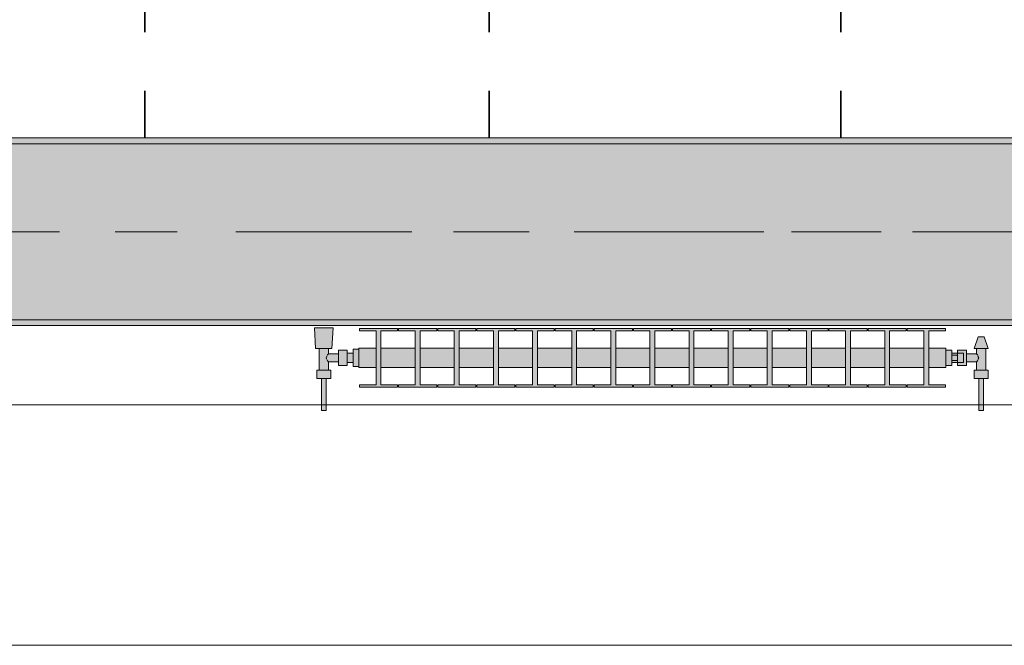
# Model space of a CAD drawing. Header units: metres. Extents: x -3.6 to 84.5, y -11 to 16.8.
# Tile 80 of 137: x 22.8 to 24.5, y -0.2 to 0.9. Entities that reach past the tile are written whole.
import ezdxf

# ---------------------------------------------------------------- set-up
doc = ezdxf.new("R2010")
doc.units = ezdxf.units.M
doc.header["$MEASUREMENT"] = 0
doc.linetypes.add('Achse', pattern=[0.2, 0.1, -0.05, 0, -0.05])
doc.linetypes.add('Strichlinie doppelt', pattern=[0.546806, 0.264583, -0.105833, 0.070556, -0.105833])
for name, color, linetype in [('155 - Bemaßung_ Beschriftung.Ausbau - Deckenelemente', 7, 'Continuous'), ('451 - Universal.Achsen Raster', 7, 'Continuous'), ('604 - Struktur.Wand Aussen', 7, 'Continuous'), ('608 - Struktur.Träger', 7, 'Continuous'), ('801 - HKLSE.Heizung_ Klima_ Lüftung', 7, 'Continuous')]:
    doc.layers.add(name, color=color, linetype=linetype)
pattern_1 = [(45, (0, 0), (-0.01767767, 0.01767767), [0, -0.025])]

msp = doc.modelspace()

# ---------------------------------------------------------------- hatches: boundary and pattern name
at = {"layer": '608 - Struktur.Träger', "linetype": 'Continuous', "lineweight": 0, "true_color": 0x000000}
h = msp.add_hatch(dxfattribs=at)
h.set_pattern_fill('Gips_0001', color=18, style=0, pattern_type=2)
h.set_pattern_definition(pattern_1)
h.paths.add_polyline_path([(22.29, 0.7), (25.57, 0.7), (25.57, 0.71), (22.29, 0.71)])
h = msp.add_hatch(dxfattribs=at)
h.set_pattern_fill('Beton__Stahlbeton_0001', color=18, style=0, pattern_type=2)
h.set_pattern_definition([(45, (0, 0), (-0.08485281, 0.08485281), []), (45, (-0.04243, 0.04243), (-0.08485281, 0.08485281), [0.09, -0.03])])
h.paths.add_polyline_path([(0.69, 0.7), (0.38, 0.7), (0.38, 0.4), (0.69, 0.4), (3.97, 0.4), (4.29, 0.4), (7.57, 0.4), (7.89, 0.4), (11.17, 0.4), (11.49, 0.4), (14.77, 0.4), (15.09, 0.4), (18.37, 0.4), (18.69, 0.4), (21.97, 0.4), (22.29, 0.4), (25.57, 0.4), (25.89, 0.4), (29.17, 0.4), (29.49, 0.4), (32.77, 0.4), (33.09, 0.4), (36.37, 0.4), (36.69, 0.4), (39.97, 0.4), (40.29, 0.4), (43.57, 0.4), (43.89, 0.4), (47.17, 0.4), (47.49, 0.4), (50.77, 0.4), (51.09, 0.4), (51.8, 0.4), (51.97, 0.4), (54.37, 0.4), (54.69, 0.4), (57.97, 0.4), (58.29, 0.4), (61.57, 0.4), (61.88, 0.4), (61.88, 0.7), (61.57, 0.7), (58.29, 0.7), (57.97, 0.7), (54.69, 0.7), (54.37, 0.7), (51.97, 0.7), (51.8, 0.7), (51.09, 0.7), (50.77, 0.7), (47.49, 0.7), (47.16, 0.7), (43.89, 0.7), (43.57, 0.7), (40.29, 0.7), (39.935, 0.7), (36.69, 0.7), (36.37, 0.7), (33.09, 0.7), (32.77, 0.7), (29.49, 0.7), (29.17, 0.7), (25.89, 0.7), (25.57, 0.7), (22.29, 0.7), (21.97, 0.7), (18.69, 0.7), (18.37, 0.7), (15.09, 0.7), (14.77, 0.7), (11.49, 0.7), (11.17, 0.7), (7.89, 0.7), (7.57, 0.7), (4.29, 0.7), (3.97, 0.7)])
h = msp.add_hatch(dxfattribs=at)
h.set_pattern_fill('Gips_0001', color=18, style=0, pattern_type=2)
h.set_pattern_definition(pattern_1)
h.paths.add_polyline_path([(22.29, 0.39), (25.57, 0.39), (25.57, 0.4), (22.29, 0.4)])
at = {"layer": '801 - HKLSE.Heizung_ Klima_ Lüftung', "linetype": 'Continuous', "lineweight": 0, "true_color": 0x3a3a3a}
for points in [[(23.39, 0.3497), (23.38, 0.3497), (23.38, 0.343), (23.37, 0.343), (23.37, 0.348), (23.355, 0.348), (23.355, 0.342), (23.338, 0.342), (23.338, 0.351), (23.344, 0.351), (23.346, 0.386), (23.314, 0.386), (23.316, 0.351), (23.322, 0.351), (23.322, 0.314), (23.318, 0.314), (23.318, 0.3), (23.326, 0.3), (23.326, 0.245), (23.334, 0.245), (23.334, 0.3), (23.342, 0.3), (23.342, 0.314), (23.338, 0.314), (23.338, 0.328), (23.355, 0.328), (23.355, 0.322), (23.37, 0.322), (23.37, 0.327), (23.38, 0.327), (23.38, 0.3203), (23.39, 0.3203)], [(23.39, 0.3183), (23.4192, 0.3183), (23.4192, 0.2892), (23.3908, 0.2892), (23.3908, 0.285), (23.4558, 0.285), (23.4558, 0.2892), (23.4275, 0.2892), (23.4275, 0.3183), (23.4858, 0.3183), (23.4858, 0.2892), (23.4575, 0.2892), (23.4575, 0.285), (23.5225, 0.285), (23.5225, 0.2892), (23.4942, 0.2892), (23.4942, 0.3183), (23.5525, 0.3183), (23.5525, 0.2892), (23.5242, 0.2892), (23.5242, 0.285), (23.5892, 0.285), (23.5892, 0.2892), (23.5608, 0.2892), (23.5608, 0.3183), (23.6192, 0.3183), (23.6192, 0.2892), (23.5908, 0.2892), (23.5908, 0.285), (23.6558, 0.285), (23.6558, 0.2892), (23.6275, 0.2892), (23.6275, 0.3183), (23.6858, 0.3183), (23.6858, 0.2892), (23.6575, 0.2892), (23.6575, 0.285), (23.7225, 0.285), (23.7225, 0.2892), (23.6942, 0.2892), (23.6942, 0.3183), (23.7525, 0.3183), (23.7525, 0.2892), (23.7242, 0.2892), (23.7242, 0.285), (23.7892, 0.285), (23.7892, 0.2892), (23.7608, 0.2892), (23.7608, 0.3183), (23.8192, 0.3183), (23.8192, 0.2892), (23.7908, 0.2892), (23.7908, 0.285), (23.8558, 0.285), (23.8558, 0.2892), (23.8275, 0.2892), (23.8275, 0.3183), (23.8858, 0.3183), (23.8858, 0.2892), (23.8575, 0.2892), (23.8575, 0.285), (23.9225, 0.285), (23.9225, 0.2892), (23.8942, 0.2892), (23.8942, 0.3183), (23.9525, 0.3183), (23.9525, 0.2892), (23.9242, 0.2892), (23.9242, 0.285), (23.9892, 0.285), (23.9892, 0.2892), (23.9608, 0.2892), (23.9608, 0.3183), (24.0192, 0.3183), (24.0192, 0.2892), (23.9908, 0.2892), (23.9908, 0.285), (24.0558, 0.285), (24.0558, 0.2892), (24.0275, 0.2892), (24.0275, 0.3183), (24.0858, 0.3183), (24.0858, 0.2892), (24.0575, 0.2892), (24.0575, 0.285), (24.1225, 0.285), (24.1225, 0.2892), (24.0942, 0.2892), (24.0942, 0.3183), (24.1525, 0.3183), (24.1525, 0.2892), (24.1242, 0.2892), (24.1242, 0.285), (24.1892, 0.285), (24.1892, 0.2892), (24.1608, 0.2892), (24.1608, 0.3183), (24.2192, 0.3183), (24.2192, 0.2892), (24.1908, 0.2892), (24.1908, 0.285), (24.2558, 0.285), (24.2558, 0.2892), (24.2275, 0.2892), (24.2275, 0.3183), (24.2858, 0.3183), (24.2858, 0.2892), (24.2575, 0.2892), (24.2575, 0.285), (24.3225, 0.285), (24.3225, 0.2892), (24.2942, 0.2892), (24.2942, 0.3183), (24.3525, 0.3183), (24.3525, 0.2892), (24.3242, 0.2892), (24.3242, 0.285), (24.3892, 0.285), (24.3892, 0.2892), (24.3608, 0.2892), (24.3608, 0.3183), (24.39, 0.3183), (24.39, 0.3517), (24.3608, 0.3517), (24.3608, 0.3808), (24.3892, 0.3808), (24.3892, 0.385), (24.3242, 0.385), (24.3242, 0.3808), (24.3525, 0.3808), (24.3525, 0.3517), (24.2942, 0.3517), (24.2942, 0.3808), (24.3225, 0.3808), (24.3225, 0.385), (24.2575, 0.385), (24.2575, 0.3808), (24.2858, 0.3808), (24.2858, 0.3517), (24.2275, 0.3517), (24.2275, 0.3808), (24.2558, 0.3808), (24.2558, 0.385), (24.1908, 0.385), (24.1908, 0.3808), (24.2192, 0.3808), (24.2192, 0.3517), (24.1608, 0.3517), (24.1608, 0.3808), (24.1892, 0.3808), (24.1892, 0.385), (24.1242, 0.385), (24.1242, 0.3808), (24.1525, 0.3808), (24.1525, 0.3517), (24.0942, 0.3517), (24.0942, 0.3808), (24.1225, 0.3808), (24.1225, 0.385), (24.0575, 0.385), (24.0575, 0.3808), (24.0858, 0.3808), (24.0858, 0.3517), (24.0275, 0.3517), (24.0275, 0.3808), (24.0558, 0.3808), (24.0558, 0.385), (23.9908, 0.385), (23.9908, 0.3808), (24.0192, 0.3808), (24.0192, 0.3517), (23.9608, 0.3517), (23.9608, 0.3808), (23.9892, 0.3808), (23.9892, 0.385), (23.9242, 0.385), (23.9242, 0.3808), (23.9525, 0.3808), (23.9525, 0.3517), (23.8942, 0.3517), (23.8942, 0.3808), (23.9225, 0.3808), (23.9225, 0.385), (23.8575, 0.385), (23.8575, 0.3808), (23.8858, 0.3808), (23.8858, 0.3517), (23.8275, 0.3517), (23.8275, 0.3808), (23.8558, 0.3808), (23.8558, 0.385), (23.7908, 0.385), (23.7908, 0.3808), (23.8192, 0.3808), (23.8192, 0.3517), (23.7608, 0.3517), (23.7608, 0.3808), (23.7892, 0.3808), (23.7892, 0.385), (23.7242, 0.385), (23.7242, 0.3808), (23.7525, 0.3808), (23.7525, 0.3517), (23.6942, 0.3517), (23.6942, 0.3808), (23.7225, 0.3808), (23.7225, 0.385), (23.6575, 0.385), (23.6575, 0.3808), (23.6858, 0.3808), (23.6858, 0.3517), (23.6275, 0.3517), (23.6275, 0.3808), (23.6558, 0.3808), (23.6558, 0.385), (23.5908, 0.385), (23.5908, 0.3808), (23.6192, 0.3808), (23.6192, 0.3517), (23.5608, 0.3517), (23.5608, 0.3808), (23.5892, 0.3808), (23.5892, 0.385), (23.5242, 0.385), (23.5242, 0.3808), (23.5525, 0.3808), (23.5525, 0.3517), (23.4942, 0.3517), (23.4942, 0.3808), (23.5225, 0.3808), (23.5225, 0.385), (23.4575, 0.385), (23.4575, 0.3808), (23.4858, 0.3808), (23.4858, 0.3517), (23.4275, 0.3517), (23.4275, 0.3808), (23.4558, 0.3808), (23.4558, 0.385), (23.3908, 0.385), (23.3908, 0.3808), (23.4192, 0.3808), (23.4192, 0.3517), (23.39, 0.3517)], [(24.39, 0.348), (24.39, 0.322), (24.4, 0.322), (24.4, 0.327), (24.41, 0.327), (24.41, 0.322), (24.425, 0.322), (24.425, 0.328), (24.442, 0.328), (24.442, 0.314), (24.438, 0.314), (24.438, 0.3), (24.446, 0.3), (24.446, 0.245), (24.454, 0.245), (24.454, 0.3), (24.462, 0.3), (24.462, 0.314), (24.458, 0.314), (24.458, 0.351), (24.462, 0.351), (24.455, 0.371), (24.445, 0.371), (24.438, 0.351), (24.442, 0.351), (24.442, 0.342), (24.425, 0.342), (24.425, 0.348), (24.41, 0.348), (24.41, 0.343), (24.4, 0.343), (24.4, 0.348)]]:
    msp.add_hatch(color=250, dxfattribs=at).paths.add_polyline_path(points)

# ---------------------------------------------------------------- linework, layer by layer
at = {"layer": '155 - Bemaßung_ Beschriftung.Ausbau - Deckenelemente', "color": 7, "linetype": 'Achse', "lineweight": 35}
for p, q in [((23.025, 5.19), (23.025, 0.71)), ((23.612, 5.19), (23.612, 0.71)), ((24.211, 5.19), (24.211, 0.71))]:
    msp.add_line(p, q, dxfattribs=at)
at = {"layer": '451 - Universal.Achsen Raster', "color": 160, "linetype": 'Strichlinie doppelt', "lineweight": 9, "true_color": 0x3232ff}
msp.add_line((64.935, 0.55), (-3.175, 0.55), dxfattribs=at)
at = {"layer": '604 - Struktur.Wand Aussen', "color": 7, "linetype": 'Continuous', "lineweight": 13}
for p, q in [((25.14, 0.255), (22.74, 0.255)), ((22.74, -0.155), (25.14, -0.155))]:
    msp.add_line(p, q, dxfattribs=at)
at = {"layer": '608 - Struktur.Träger', "color": 7, "linetype": 'Continuous', "lineweight": 13}
for p, q in [((0.38, 0.71), (61.88, 0.71)), ((25.57, 0.7), (22.29, 0.7)), ((0.38, 0.39), (61.88, 0.39))]:
    msp.add_line(p, q, dxfattribs=at)
at = {"layer": '608 - Struktur.Träger', "color": 7, "linetype": 'Continuous', "lineweight": 5}
for p, q in [((25.57, 0.71), (22.29, 0.71)), ((25.57, 0.39), (22.29, 0.39))]:
    msp.add_line(p, q, dxfattribs=at)
at = {"layer": '608 - Struktur.Träger', "color": 7, "linetype": 'Achse', "lineweight": 9}
msp.add_line((0.38, 0.55), (61.88, 0.55), dxfattribs=at)
at = {"layer": '608 - Struktur.Träger', "color": 7, "linetype": 'Continuous', "lineweight": 13, "flags": 128}
msp.add_lwpolyline([(54.69, 0.4), (54.37, 0.4), (51.97, 0.4), (51.8, 0.4), (51.09, 0.4), (50.77, 0.4), (47.49, 0.4), (47.17, 0.4), (43.89, 0.4), (43.57, 0.4), (40.29, 0.4), (39.97, 0.4), (36.69, 0.4), (36.37, 0.4), (33.09, 0.4), (32.77, 0.4), (29.49, 0.4), (29.17, 0.4), (25.89, 0.4), (25.57, 0.4), (22.29, 0.4), (21.97, 0.4), (18.69, 0.4), (18.37, 0.4)], dxfattribs=at)
at = {"layer": '801 - HKLSE.Heizung_ Klima_ Lüftung', "color": 7, "linetype": 'Continuous', "lineweight": 5, "true_color": 0xebebeb}
for p, q in [((23.3187, 0.386), (23.314, 0.386)), ((23.314, 0.386), (23.3187, 0.386)), ((23.316, 0.351), (23.314, 0.386)), ((23.33, 0.386), (23.3187, 0.386)), ((23.3187, 0.386), (23.33, 0.386)), ((23.3413, 0.386), (23.33, 0.386)), ((23.33, 0.386), (23.3413, 0.386)), ((23.3413, 0.386), (23.346, 0.386)), ((23.346, 0.386), (23.3413, 0.386)), ((23.344, 0.351), (23.346, 0.386)), ((23.3908, 0.385), (23.4558, 0.385)), ((23.3908, 0.3808), (23.3908, 0.385)), ((23.3908, 0.385), (23.4558, 0.385)), ((23.3908, 0.3808), (23.3908, 0.385)), ((23.4192, 0.3808), (23.3908, 0.3808)), ((23.4192, 0.2892), (23.4192, 0.3808)), ((23.4558, 0.3808), (23.4275, 0.3808)), ((23.4275, 0.3808), (23.4275, 0.2892)), ((23.4558, 0.385), (23.4558, 0.3808)), ((23.4575, 0.385), (23.5225, 0.385)), ((23.4575, 0.3808), (23.4575, 0.385)), ((23.4575, 0.385), (23.5225, 0.385)), ((23.4575, 0.3808), (23.4575, 0.385)), ((23.4858, 0.3808), (23.4575, 0.3808)), ((23.4858, 0.2892), (23.4858, 0.3808)), ((23.5225, 0.3808), (23.4942, 0.3808)), ((23.4942, 0.3808), (23.4942, 0.2892)), ((23.5225, 0.385), (23.5225, 0.3808)), ((23.5225, 0.385), (23.5225, 0.3808)), ((23.5242, 0.385), (23.5892, 0.385)), ((23.5242, 0.385), (23.5892, 0.385)), ((23.5242, 0.3808), (23.5242, 0.385)), ((23.5525, 0.3808), (23.5242, 0.3808)), ((23.5525, 0.2892), (23.5525, 0.3808)), ((23.5892, 0.3808), (23.5608, 0.3808)), ((23.5608, 0.3808), (23.5608, 0.2892)), ((23.5892, 0.385), (23.5892, 0.3808)), ((23.5892, 0.385), (23.5892, 0.3808)), ((23.5908, 0.385), (23.6558, 0.385)), ((23.5908, 0.385), (23.6558, 0.385)), ((23.5908, 0.3808), (23.5908, 0.385)), ((23.6192, 0.3808), (23.5908, 0.3808)), ((23.6192, 0.2892), (23.6192, 0.3808)), ((23.6558, 0.3808), (23.6275, 0.3808)), ((23.6275, 0.3808), (23.6275, 0.2892)), ((23.6558, 0.385), (23.6558, 0.3808)), ((23.6575, 0.385), (23.7225, 0.385)), ((23.6575, 0.3808), (23.6575, 0.385)), ((23.6575, 0.385), (23.7225, 0.385)), ((23.6575, 0.3808), (23.6575, 0.385)), ((23.6858, 0.3808), (23.6575, 0.3808)), ((23.6858, 0.2892), (23.6858, 0.3808)), ((23.7225, 0.3808), (23.6942, 0.3808)), ((23.6942, 0.3808), (23.6942, 0.2892)), ((23.7225, 0.385), (23.7225, 0.3808)), ((23.7225, 0.385), (23.7225, 0.3808)), ((23.7242, 0.385), (23.7892, 0.385)), ((23.7242, 0.385), (23.7892, 0.385)), ((23.7242, 0.3808), (23.7242, 0.385)), ((23.7525, 0.3808), (23.7242, 0.3808)), ((23.7525, 0.2892), (23.7525, 0.3808)), ((23.7892, 0.3808), (23.7608, 0.3808)), ((23.7608, 0.3808), (23.7608, 0.2892)), ((23.7892, 0.385), (23.7892, 0.3808)), ((23.7908, 0.385), (23.8558, 0.385)), ((23.7908, 0.3808), (23.7908, 0.385)), ((23.7908, 0.385), (23.8558, 0.385)), ((23.7908, 0.3808), (23.7908, 0.385)), ((23.8192, 0.3808), (23.7908, 0.3808)), ((23.8192, 0.2892), (23.8192, 0.3808)), ((23.8558, 0.3808), (23.8275, 0.3808)), ((23.8275, 0.3808), (23.8275, 0.2892)), ((23.8558, 0.385), (23.8558, 0.3808)), ((23.8575, 0.385), (23.9225, 0.385)), ((23.8575, 0.385), (23.9225, 0.385)), ((23.8575, 0.3808), (23.8575, 0.385)), ((23.8858, 0.3808), (23.8575, 0.3808)), ((23.8858, 0.2892), (23.8858, 0.3808)), ((23.9225, 0.3808), (23.8942, 0.3808)), ((23.8942, 0.3808), (23.8942, 0.2892)), ((23.9225, 0.385), (23.9225, 0.3808)), ((23.9225, 0.385), (23.9225, 0.3808)), ((23.9242, 0.385), (23.9892, 0.385)), ((23.9242, 0.385), (23.9892, 0.385)), ((23.9242, 0.3808), (23.9242, 0.385)), ((23.9525, 0.3808), (23.9242, 0.3808)), ((23.9525, 0.2892), (23.9525, 0.3808)), ((23.9892, 0.3808), (23.9608, 0.3808)), ((23.9608, 0.3808), (23.9608, 0.2892)), ((23.9892, 0.385), (23.9892, 0.3808)), ((23.9892, 0.385), (23.9892, 0.3808)), ((23.9908, 0.385), (24.0558, 0.385)), ((23.9908, 0.3808), (23.9908, 0.385)), ((23.9908, 0.385), (24.0558, 0.385)), ((23.9908, 0.3808), (23.9908, 0.385)), ((24.0192, 0.3808), (23.9908, 0.3808)), ((24.0192, 0.2892), (24.0192, 0.3808)), ((24.0558, 0.3808), (24.0275, 0.3808)), ((24.0275, 0.3808), (24.0275, 0.2892)), ((24.0558, 0.385), (24.0558, 0.3808)), ((24.0575, 0.385), (24.1225, 0.385)), ((24.0575, 0.385), (24.1225, 0.385)), ((24.0575, 0.3808), (24.0575, 0.385)), ((24.0858, 0.3808), (24.0575, 0.3808)), ((24.0858, 0.2892), (24.0858, 0.3808)), ((24.1225, 0.3808), (24.0942, 0.3808)), ((24.0942, 0.3808), (24.0942, 0.2892)), ((24.1225, 0.385), (24.1225, 0.3808)), ((24.1242, 0.385), (24.1892, 0.385)), ((24.1242, 0.385), (24.1892, 0.385)), ((24.1242, 0.3808), (24.1242, 0.385)), ((24.1525, 0.3808), (24.1242, 0.3808)), ((24.1525, 0.2892), (24.1525, 0.3808)), ((24.1892, 0.3808), (24.1608, 0.3808)), ((24.1608, 0.3808), (24.1608, 0.2892)), ((24.1892, 0.385), (24.1892, 0.3808)), ((24.1892, 0.385), (24.1892, 0.3808)), ((24.1908, 0.385), (24.2558, 0.385)), ((24.1908, 0.3808), (24.1908, 0.385)), ((24.1908, 0.385), (24.2558, 0.385)), ((24.1908, 0.3808), (24.1908, 0.385)), ((24.2192, 0.3808), (24.1908, 0.3808)), ((24.2192, 0.2892), (24.2192, 0.3808)), ((24.2558, 0.3808), (24.2275, 0.3808)), ((24.2275, 0.3808), (24.2275, 0.2892)), ((24.2558, 0.385), (24.2558, 0.3808)), ((24.2575, 0.385), (24.3225, 0.385)), ((24.2575, 0.3808), (24.2575, 0.385)), ((24.2575, 0.385), (24.3225, 0.385)), ((24.2575, 0.3808), (24.2575, 0.385)), ((24.2858, 0.3808), (24.2575, 0.3808)), ((24.2858, 0.2892), (24.2858, 0.3808)), ((24.3225, 0.3808), (24.2942, 0.3808)), ((24.2942, 0.3808), (24.2942, 0.2892)), ((24.3225, 0.385), (24.3225, 0.3808)), ((24.3225, 0.385), (24.3225, 0.3808)), ((24.3242, 0.385), (24.3892, 0.385)), ((24.3242, 0.3808), (24.3242, 0.385)), ((24.3242, 0.385), (24.3892, 0.385)), ((24.3242, 0.3808), (24.3242, 0.385)), ((24.3525, 0.3808), (24.3242, 0.3808)), ((24.3525, 0.2892), (24.3525, 0.3808)), ((24.3892, 0.3808), (24.3608, 0.3808)), ((24.3608, 0.3808), (24.3608, 0.2892)), ((24.3892, 0.385), (24.3892, 0.3808)), ((24.438, 0.351), (24.445, 0.371)), ((24.445, 0.371), (24.4465, 0.371)), ((24.4465, 0.371), (24.45, 0.371)), ((24.45, 0.371), (24.4535, 0.371)), ((24.4535, 0.371), (24.455, 0.371)), ((24.462, 0.351), (24.455, 0.371)), ((23.3201, 0.351), (23.316, 0.351)), ((23.33, 0.351), (23.3201, 0.351)), ((23.322, 0.314), (23.322, 0.351)), ((23.3399, 0.351), (23.33, 0.351)), ((23.3339, 0.335), (23.3353, 0.3379)), ((23.3358, 0.3389), (23.3363, 0.3399)), ((23.3363, 0.3399), (23.338, 0.342)), ((23.338, 0.342), (23.338, 0.351)), ((23.338, 0.342), (23.355, 0.342)), ((23.344, 0.351), (23.3399, 0.351)), ((23.355, 0.3415), (23.355, 0.348)), ((23.355, 0.348), (23.37, 0.348)), ((23.355, 0.3285), (23.355, 0.3415)), ((23.37, 0.3415), (23.37, 0.348)), ((23.37, 0.343), (23.38, 0.343)), ((23.37, 0.3285), (23.37, 0.3415)), ((23.38, 0.335), (23.38, 0.3497)), ((23.38, 0.3497), (23.39, 0.3497)), ((23.38, 0.3497), (23.39, 0.3497)), ((23.38, 0.335), (23.38, 0.3497)), ((23.38, 0.3497), (23.39, 0.3497)), ((23.38, 0.3497), (23.39, 0.3497)), ((23.38, 0.3407), (23.38, 0.343)), ((23.38, 0.335), (23.38, 0.3407)), ((23.39, 0.3468), (23.39, 0.3517)), ((23.39, 0.3517), (23.4192, 0.3517)), ((23.39, 0.335), (23.39, 0.3468)), ((23.4275, 0.3517), (23.4858, 0.3517)), ((23.4942, 0.3517), (23.5525, 0.3517)), ((23.5608, 0.3517), (23.6192, 0.3517)), ((23.6275, 0.3517), (23.6858, 0.3517)), ((23.6942, 0.3517), (23.7525, 0.3517)), ((23.7608, 0.3517), (23.8192, 0.3517)), ((23.8275, 0.3517), (23.8858, 0.3517)), ((23.8942, 0.3517), (23.9525, 0.3517)), ((23.9608, 0.3517), (24.0192, 0.3517)), ((24.0275, 0.3517), (24.0858, 0.3517)), ((24.0942, 0.3517), (24.1525, 0.3517)), ((24.1608, 0.3517), (24.2192, 0.3517)), ((24.2275, 0.3517), (24.2858, 0.3517)), ((24.2942, 0.3517), (24.3525, 0.3517)), ((24.3608, 0.3517), (24.39, 0.3517)), ((24.39, 0.3468), (24.39, 0.3517)), ((24.39, 0.348), (24.4, 0.348)), ((24.39, 0.348), (24.4, 0.348)), ((24.39, 0.348), (24.4, 0.348)), ((24.39, 0.348), (24.4, 0.348)), ((24.39, 0.335), (24.39, 0.3468)), ((24.4, 0.335), (24.4, 0.348)), ((24.41, 0.343), (24.4, 0.343)), ((24.4, 0.3393), (24.41, 0.3393)), ((24.41, 0.3415), (24.41, 0.348)), ((24.41, 0.348), (24.41, 0.343)), ((24.425, 0.348), (24.41, 0.348)), ((24.41, 0.3407), (24.41, 0.343)), ((24.41, 0.343), (24.42, 0.343)), ((24.41, 0.3407), (24.41, 0.343)), ((24.41, 0.3393), (24.41, 0.3415)), ((24.41, 0.335), (24.41, 0.3407)), ((24.41, 0.3393), (24.41, 0.3407)), ((24.41, 0.335), (24.41, 0.3393)), ((24.42, 0.3407), (24.42, 0.343)), ((24.42, 0.335), (24.42, 0.3407)), ((24.425, 0.3415), (24.425, 0.348)), ((24.442, 0.342), (24.425, 0.342)), ((24.425, 0.3285), (24.425, 0.3415)), ((24.438, 0.351), (24.4415, 0.351)), ((24.4415, 0.351), (24.45, 0.351)), ((24.442, 0.342), (24.442, 0.351)), ((24.4437, 0.3399), (24.442, 0.342)), ((24.4442, 0.3389), (24.4437, 0.3399)), ((24.4461, 0.335), (24.4447, 0.3379)), ((24.45, 0.351), (24.4585, 0.351)), ((24.458, 0.314), (24.458, 0.351)), ((24.4585, 0.351), (24.462, 0.351)), ((23.3353, 0.3321), (23.3339, 0.335)), ((23.3363, 0.3301), (23.3358, 0.3311)), ((23.338, 0.328), (23.3363, 0.3301)), ((23.338, 0.314), (23.338, 0.328)), ((23.338, 0.328), (23.355, 0.328)), ((23.355, 0.322), (23.355, 0.3285)), ((23.355, 0.322), (23.37, 0.322)), ((23.37, 0.322), (23.37, 0.3285)), ((23.37, 0.327), (23.38, 0.327)), ((23.38, 0.3203), (23.38, 0.335)), ((23.38, 0.3203), (23.38, 0.335)), ((23.38, 0.3293), (23.38, 0.335)), ((23.38, 0.327), (23.38, 0.3293)), ((23.38, 0.3203), (23.39, 0.3203)), ((23.38, 0.3203), (23.39, 0.3203)), ((23.39, 0.3232), (23.39, 0.335)), ((23.39, 0.3183), (23.39, 0.3232)), ((24.39, 0.3232), (24.39, 0.335)), ((24.39, 0.3183), (24.39, 0.3232)), ((24.39, 0.322), (24.4, 0.322)), ((24.4, 0.322), (24.4, 0.335)), ((24.4, 0.3307), (24.41, 0.3307)), ((24.41, 0.327), (24.4, 0.327)), ((24.41, 0.3307), (24.41, 0.335)), ((24.41, 0.3293), (24.41, 0.335)), ((24.41, 0.3285), (24.41, 0.3307)), ((24.41, 0.3293), (24.41, 0.3307)), ((24.41, 0.327), (24.41, 0.3293)), ((24.41, 0.327), (24.41, 0.3293)), ((24.41, 0.322), (24.41, 0.3285)), ((24.41, 0.327), (24.42, 0.327)), ((24.41, 0.327), (24.41, 0.322)), ((24.425, 0.322), (24.41, 0.322)), ((24.42, 0.3293), (24.42, 0.335)), ((24.42, 0.327), (24.42, 0.3293)), ((24.425, 0.322), (24.425, 0.3285)), ((24.442, 0.328), (24.425, 0.328)), ((24.442, 0.328), (24.4437, 0.3301)), ((24.442, 0.314), (24.442, 0.328)), ((24.4437, 0.3301), (24.4442, 0.3311)), ((24.4447, 0.3321), (24.4461, 0.335)), ((23.324, 0.314), (23.318, 0.314)), ((23.318, 0.3), (23.318, 0.314)), ((23.336, 0.314), (23.324, 0.314)), ((23.342, 0.314), (23.336, 0.314)), ((23.342, 0.3), (23.342, 0.314)), ((23.39, 0.3183), (23.4192, 0.3183)), ((23.4275, 0.3183), (23.4858, 0.3183)), ((23.4942, 0.3183), (23.5525, 0.3183)), ((23.5608, 0.3183), (23.6192, 0.3183)), ((23.6275, 0.3183), (23.6858, 0.3183)), ((23.6942, 0.3183), (23.7525, 0.3183)), ((23.7608, 0.3183), (23.8192, 0.3183)), ((23.8275, 0.3183), (23.8858, 0.3183)), ((23.8942, 0.3183), (23.9525, 0.3183)), ((23.9608, 0.3183), (24.0192, 0.3183)), ((24.0275, 0.3183), (24.0858, 0.3183)), ((24.0942, 0.3183), (24.1525, 0.3183)), ((24.1608, 0.3183), (24.2192, 0.3183)), ((24.2275, 0.3183), (24.2858, 0.3183)), ((24.2942, 0.3183), (24.3525, 0.3183)), ((24.3608, 0.3183), (24.39, 0.3183)), ((24.438, 0.314), (24.444, 0.314)), ((24.438, 0.3), (24.438, 0.314)), ((24.444, 0.314), (24.456, 0.314)), ((24.456, 0.314), (24.462, 0.314)), ((24.462, 0.3), (24.462, 0.314)), ((23.324, 0.3), (23.318, 0.3)), ((23.336, 0.3), (23.324, 0.3)), ((23.326, 0.245), (23.326, 0.3)), ((23.3272, 0.3), (23.326, 0.3)), ((23.33, 0.3), (23.3272, 0.3)), ((23.3328, 0.3), (23.33, 0.3)), ((23.334, 0.3), (23.3328, 0.3)), ((23.334, 0.245), (23.334, 0.3)), ((23.342, 0.3), (23.336, 0.3)), ((23.3908, 0.285), (23.3908, 0.2892)), ((23.3908, 0.285), (23.3908, 0.2892)), ((23.3908, 0.2892), (23.4192, 0.2892)), ((23.4275, 0.2892), (23.4558, 0.2892)), ((23.4558, 0.2892), (23.4558, 0.285)), ((23.4575, 0.285), (23.4575, 0.2892)), ((23.4575, 0.285), (23.4575, 0.2892)), ((23.4575, 0.2892), (23.4858, 0.2892)), ((23.4942, 0.2892), (23.5225, 0.2892)), ((23.5225, 0.2892), (23.5225, 0.285)), ((23.5225, 0.2892), (23.5225, 0.285)), ((23.5242, 0.285), (23.5242, 0.2892)), ((23.5242, 0.2892), (23.5525, 0.2892)), ((23.5608, 0.2892), (23.5892, 0.2892)), ((23.5892, 0.2892), (23.5892, 0.285)), ((23.5892, 0.2892), (23.5892, 0.285)), ((23.5908, 0.285), (23.5908, 0.2892)), ((23.5908, 0.2892), (23.6192, 0.2892)), ((23.6275, 0.2892), (23.6558, 0.2892)), ((23.6558, 0.2892), (23.6558, 0.285)), ((23.6575, 0.285), (23.6575, 0.2892)), ((23.6575, 0.285), (23.6575, 0.2892)), ((23.6575, 0.2892), (23.6858, 0.2892)), ((23.6942, 0.2892), (23.7225, 0.2892)), ((23.7225, 0.2892), (23.7225, 0.285)), ((23.7225, 0.2892), (23.7225, 0.285)), ((23.7242, 0.285), (23.7242, 0.2892)), ((23.7242, 0.2892), (23.7525, 0.2892)), ((23.7608, 0.2892), (23.7892, 0.2892)), ((23.7892, 0.2892), (23.7892, 0.285)), ((23.7908, 0.285), (23.7908, 0.2892)), ((23.7908, 0.285), (23.7908, 0.2892)), ((23.7908, 0.2892), (23.8192, 0.2892)), ((23.8275, 0.2892), (23.8558, 0.2892)), ((23.8558, 0.2892), (23.8558, 0.285)), ((23.8575, 0.285), (23.8575, 0.2892)), ((23.8575, 0.2892), (23.8858, 0.2892)), ((23.8942, 0.2892), (23.9225, 0.2892)), ((23.9225, 0.2892), (23.9225, 0.285)), ((23.9225, 0.2892), (23.9225, 0.285)), ((23.9242, 0.285), (23.9242, 0.2892)), ((23.9242, 0.2892), (23.9525, 0.2892)), ((23.9608, 0.2892), (23.9892, 0.2892)), ((23.9892, 0.2892), (23.9892, 0.285)), ((23.9892, 0.2892), (23.9892, 0.285)), ((23.9908, 0.285), (23.9908, 0.2892)), ((23.9908, 0.285), (23.9908, 0.2892)), ((23.9908, 0.2892), (24.0192, 0.2892)), ((24.0275, 0.2892), (24.0558, 0.2892)), ((24.0558, 0.2892), (24.0558, 0.285)), ((24.0575, 0.285), (24.0575, 0.2892)), ((24.0575, 0.2892), (24.0858, 0.2892)), ((24.0942, 0.2892), (24.1225, 0.2892)), ((24.1225, 0.2892), (24.1225, 0.285)), ((24.1242, 0.285), (24.1242, 0.2892)), ((24.1242, 0.2892), (24.1525, 0.2892)), ((24.1608, 0.2892), (24.1892, 0.2892)), ((24.1892, 0.2892), (24.1892, 0.285)), ((24.1892, 0.2892), (24.1892, 0.285)), ((24.1908, 0.285), (24.1908, 0.2892)), ((24.1908, 0.285), (24.1908, 0.2892)), ((24.1908, 0.2892), (24.2192, 0.2892)), ((24.2275, 0.2892), (24.2558, 0.2892)), ((24.2558, 0.2892), (24.2558, 0.285)), ((24.2575, 0.285), (24.2575, 0.2892)), ((24.2575, 0.285), (24.2575, 0.2892)), ((24.2575, 0.2892), (24.2858, 0.2892)), ((24.2942, 0.2892), (24.3225, 0.2892)), ((24.3225, 0.2892), (24.3225, 0.285)), ((24.3225, 0.2892), (24.3225, 0.285)), ((24.3242, 0.285), (24.3242, 0.2892)), ((24.3242, 0.285), (24.3242, 0.2892)), ((24.3242, 0.2892), (24.3525, 0.2892)), ((24.3608, 0.2892), (24.3892, 0.2892)), ((24.3892, 0.2892), (24.3892, 0.285)), ((24.438, 0.3), (24.444, 0.3)), ((24.444, 0.3), (24.456, 0.3)), ((24.446, 0.245), (24.446, 0.3)), ((24.446, 0.3), (24.4472, 0.3)), ((24.4472, 0.3), (24.45, 0.3)), ((24.45, 0.3), (24.4528, 0.3)), ((24.4528, 0.3), (24.454, 0.3)), ((24.454, 0.245), (24.454, 0.3)), ((24.456, 0.3), (24.462, 0.3)), ((23.4558, 0.285), (23.3908, 0.285)), ((23.5225, 0.285), (23.4575, 0.285)), ((23.5892, 0.285), (23.5242, 0.285)), ((23.6558, 0.285), (23.5908, 0.285)), ((23.7225, 0.285), (23.6575, 0.285)), ((23.7892, 0.285), (23.7242, 0.285)), ((23.8558, 0.285), (23.7908, 0.285)), ((23.9225, 0.285), (23.8575, 0.285)), ((23.9892, 0.285), (23.9242, 0.285)), ((24.0558, 0.285), (23.9908, 0.285)), ((24.1225, 0.285), (24.0575, 0.285)), ((24.1892, 0.285), (24.1242, 0.285)), ((24.2558, 0.285), (24.1908, 0.285)), ((24.3225, 0.285), (24.2575, 0.285)), ((24.3892, 0.285), (24.3242, 0.285)), ((23.3272, 0.245), (23.326, 0.245)), ((23.33, 0.245), (23.3272, 0.245)), ((23.3328, 0.245), (23.33, 0.245)), ((23.334, 0.245), (23.3328, 0.245)), ((24.446, 0.245), (24.4472, 0.245)), ((24.4472, 0.245), (24.45, 0.245)), ((24.45, 0.245), (24.4528, 0.245)), ((24.4528, 0.245), (24.454, 0.245))]:
    msp.add_line(p, q, dxfattribs=at)

doc.saveas('drawing.dxf')
